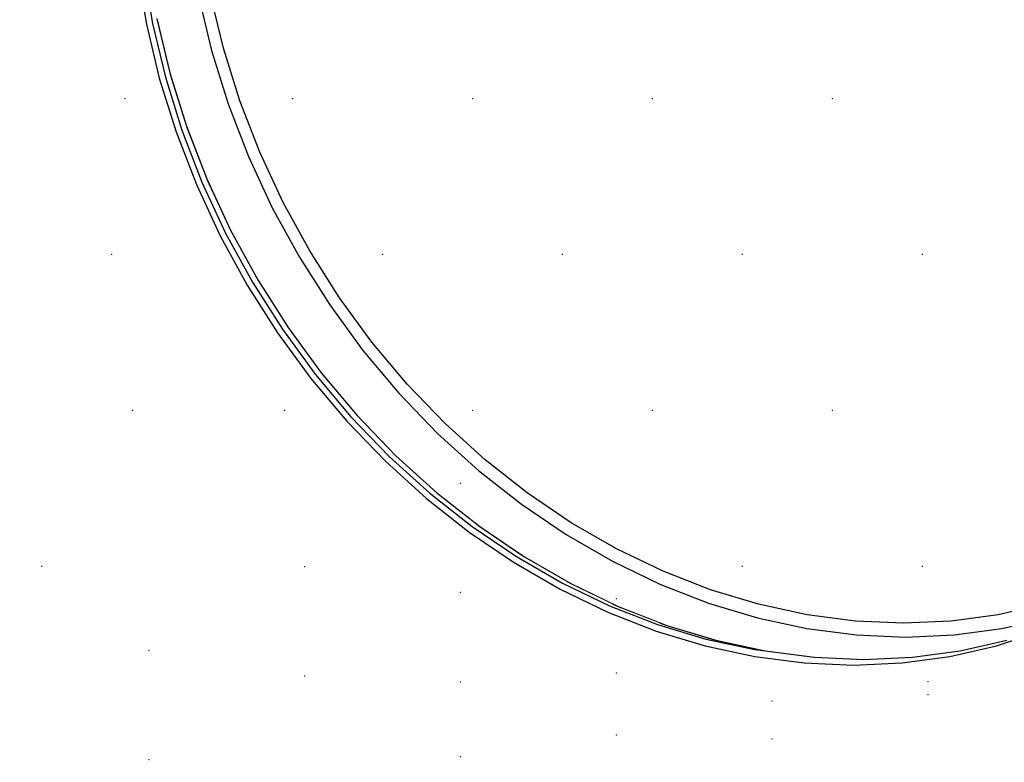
# Model space of a CAD drawing. Header units: millimetres. Extents: x 1798021 to 1815325, y -2500 to 6534.
# Tile 80 of 98: x 1809774 to 1809911, y 5147 to 5250. Entities that reach past the tile are written whole.
import ezdxf

# ---------------------------------------------------------------- set-up
doc = ezdxf.new("R2010")
doc.units = ezdxf.units.MM
doc.header["$MEASUREMENT"] = 0
doc.linetypes.add('Wipeout_Contour', pattern=[1000, 0, -1000])
for name, color, linetype in [('3 - SVĚTLA.3D', 7, 'Continuous'), ('4 - PRVKY ZÁMEČNICKÉ.3D', 7, 'Continuous'), ('4 - STŘEŠNÍ KRYTINA.3D', 7, 'Continuous'), ('Nové_4 - ZDIVO - STĚNY NENOSNÉ.3D', 7, 'Continuous'), ('Nové_Výplně - Povrchové', 7, 'Continuous'), ('Výplně - Povrchové', 7, 'Continuous')]:
    doc.layers.add(name, color=color, linetype=linetype)

# ---------------------------------------------------------------- blocks, each defined once
blk = doc.blocks.new('Řez_7', base_point=(1118812.4, 0))
at = {"color": 254, "linetype": 'Wipeout_Contour', "lineweight": 0, "ltscale": 7229953.461336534}
blk.add_wipeout([(1803497.14, 5177.86), (1803497.08, 5177.77), (1811462.68, 5874.67), (1811462.64, 5874.75)], dxfattribs=at).dxf.layer = 'Výplně - Povrchové'
blk = doc.blocks.new('Řez_20', base_point=(1118812.4, 0))
at = {"color": 254, "linetype": 'Wipeout_Contour', "lineweight": 0, "ltscale": 412533108.0059386}
blk.add_wipeout([(1800920.22, 500), (1804497.49, 500), (1804497.49, 2600), (1805397.49, 2600), (1805397.49, 500), (1806676.49, 500), (1806676.49, 502.46), (1806976.49, 502.46), (1806976.49, 500), (1809927.49, 500), (1809927.49, 2600), (1810827.49, 2600), (1810827.49, 500), (1812755.49, 500), (1812755.49, 2087.56), (1811335.88, 5601.22), (1810067.73, 5400.37), (1810067.73, 5390.19), (1810003.47, 5390.19), (1809952.96, 5382.19), (1809956.06, 5382.19), (1809956.06, 5304.84), (1809959.69, 5298.21), (1809962.99, 5291.1), (1809965.82, 5283.8), (1809968.14, 5276.36), (1809969.95, 5268.83), (1809971.23, 5261.25), (1809971.98, 5253.67), (1809972.19, 5246.14), (1809971.86, 5238.7), (1809970.99, 5231.4), (1809969.59, 5224.29), (1809967.67, 5217.4), (1809965.23, 5210.78), (1809962.3, 5204.47), (1809958.89, 5198.52), (1809955.02, 5192.95), (1809950.71, 5187.8), (1809946, 5183.11), (1809940.91, 5178.89), (1809935.48, 5175.19), (1809929.73, 5172.01), (1809923.93, 5168.9), (1809923.73, 5168.82), (1809922.48, 5168.13), (1809834.1, 5120.76), (1809834.07, 5120.75), (1809833.86, 5120.63), (1809832.89, 5120.12), (1809826.87, 5117.49), (1809820.6, 5115.43), (1809814.13, 5113.95), (1809807.49, 5113.06), (1809800.74, 5112.76), (1809793.9, 5113.06), (1809787.03, 5113.95), (1809780.16, 5115.43), (1809773.34, 5117.49), (1809766.61, 5120.12), (1809760.01, 5123.29), (1809753.58, 5127), (1809747.36, 5131.21), (1809741.39, 5135.91), (1809735.71, 5141.06), (1809730.35, 5146.63), (1809725.34, 5152.58), (1809720.72, 5158.89), (1809716.51, 5165.5), (1809712.74, 5172.39), (1809709.43, 5179.51), (1809706.61, 5186.81), (1809704.28, 5194.25), (1809702.48, 5201.78), (1809701.19, 5209.36), (1809700.45, 5216.94), (1809700.24, 5224.47), (1809700.57, 5231.91), (1809701.43, 5239.21), (1809702.83, 5246.32), (1809704.76, 5253.21), (1809707.19, 5259.83), (1809710.13, 5266.13), (1809713.54, 5272.09), (1809717.41, 5277.66), (1809721.71, 5282.81), (1809726.42, 5287.5), (1809731.51, 5291.72), (1809736.95, 5295.42), (1809742.7, 5298.6), (1809743.66, 5299.11), (1809743.7, 5299.13), (1809743.91, 5299.24), (1809774.39, 5315.58), (1809774.39, 5353.91), (1809533.29, 5315.72), (1809533.29, 5305.87), (1809535.67, 5302.83), (1809540.24, 5296.45), (1809544.51, 5289.91), (1809548.44, 5283.24), (1809552.02, 5276.49), (1809555.22, 5269.69), (1809558.03, 5262.9), (1809560.42, 5256.14), (1809562.39, 5249.47), (1809563.91, 5242.93), (1809564.99, 5236.55), (1809565.61, 5230.37), (1809565.77, 5224.44), (1809565.46, 5218.79), (1809564.7, 5213.45), (1809563.48, 5208.45), (1809561.82, 5203.84), (1809559.72, 5199.63), (1809557.19, 5195.85), (1809554.26, 5192.53), (1809550.93, 5189.68), (1809542.97, 5183.68), (1809542.04, 5183.09), (1809540.98, 5182.18), (1809419.57, 5090.68), (1809419.42, 5090.58), (1809419.24, 5090.43), (1809417.92, 5089.43), (1809414.22, 5087.08), (1809410.18, 5085.23), (1809405.82, 5083.91), (1809401.16, 5083.11), (1809396.23, 5082.84), (1809391.07, 5083.11), (1809385.71, 5083.91), (1809380.17, 5085.23), (1809374.5, 5087.08), (1809368.72, 5089.43), (1809362.88, 5092.28), (1809357, 5095.6), (1809351.14, 5099.38), (1809345.31, 5103.59), (1809339.56, 5108.2), (1809333.93, 5113.2), (1809328.44, 5118.54), (1809323.14, 5124.19), (1809318.05, 5130.12), (1809313.2, 5136.3), (1809308.63, 5142.68), (1809304.37, 5149.22), (1809300.44, 5155.89), (1809296.86, 5162.65), (1809293.65, 5169.44), (1809290.85, 5176.24), (1809288.45, 5182.99), (1809286.49, 5189.66), (1809284.96, 5196.2), (1809283.89, 5202.58), (1809283.27, 5208.76), (1809283.11, 5214.69), (1809283.42, 5220.35), (1809284.18, 5225.69), (1809285.4, 5230.68), (1809287.06, 5235.29), (1809289.16, 5239.5), (1809291.69, 5243.28), (1809294.62, 5246.6), (1809297.95, 5249.45), (1809299.27, 5250.45), (1809299.43, 5250.55), (1809299.6, 5250.7), (1809346.65, 5286.16), (1809231.35, 5267.9), (1809233.99, 5262.9), (1809237.34, 5256.14), (1809240.43, 5249.47), (1809243.26, 5242.93), (1809245.79, 5236.55), (1809248.01, 5230.37), (1809249.92, 5224.44), (1809251.5, 5218.79), (1809252.73, 5213.45), (1809253.62, 5208.45), (1809254.15, 5203.84), (1809254.32, 5199.63), (1809254.14, 5195.85), (1809253.6, 5192.53), (1809252.71, 5189.68), (1809251.46, 5187.33), (1809249.88, 5185.48), (1809247.97, 5184.16), (1809238.2, 5178.16), (1809237.63, 5177.95), (1809235.76, 5176.66), (1809086.83, 5085.16), (1809086.74, 5085.12), (1809086.43, 5084.91), (1809084.8, 5083.91), (1809082.57, 5083.11), (1809080.03, 5082.84), (1809077.2, 5083.11), (1809074.1, 5083.91), (1809070.74, 5085.23), (1809067.16, 5087.08), (1809063.36, 5089.43), (1809059.38, 5092.28), (1809055.23, 5095.6), (1809050.95, 5099.38), (1809046.56, 5103.59), (1809042.08, 5108.2), (1809037.55, 5113.2), (1809032.99, 5118.54), (1809028.43, 5124.19), (1809023.9, 5130.12), (1809019.42, 5136.3), (1809015.03, 5142.68), (1809010.75, 5149.22), (1809006.61, 5155.89), (1809002.63, 5162.65), (1808998.84, 5169.44), (1808995.26, 5176.24), (1808991.91, 5182.99), (1808988.82, 5189.66), (1808986, 5196.2), (1808983.46, 5202.58), (1808981.24, 5208.76), (1808979.33, 5214.69), (1808977.76, 5220.35), (1808976.52, 5225.69), (1808976.2, 5227.49), (1803604.58, 4376.71)], dxfattribs=at).dxf.layer = 'Nové_Výplně - Povrchové'
blk = doc.blocks.new('Řez_56', base_point=(1118812.4, 0))
at = {"color": 254, "linetype": 'Wipeout_Contour', "lineweight": 0, "ltscale": 10844884.70980289}
blk.add_wipeout([(1803582.48, 5031.92), (1803573.7, 5017.57), (1803606.61, 4952.52), (1811334.5, 5628.62), (1811372.6, 5699.87), (1811367.29, 5713)], dxfattribs=at).dxf.layer = 'Výplně - Povrchové'
at = {"color": 254, "linetype": 'Wipeout_Contour', "lineweight": 0, "ltscale": 7229912.499028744}
blk.add_wipeout([(1811334.5, 5628.62), (1803606.61, 4952.52), (1803611.38, 4943.1), (1811328.98, 5618.3)], dxfattribs=at).dxf.layer = 'Výplně - Povrchové'
blk = doc.blocks.new('Řez_62', base_point=(1118812.4, 0))
at = {"color": 254, "linetype": 'Wipeout_Contour', "lineweight": 0, "ltscale": 9048771.51923411}
blk.add_wipeout([(1809701.65, 5217.58), (1809702.4, 5210), (1809781.12, 5252.19), (1809774.39, 5252.19), (1809774.39, 5256.56)], dxfattribs=at).dxf.layer = 'Výplně - Povrchové'
at = {"color": 254, "linetype": 'Wipeout_Contour', "lineweight": 0, "ltscale": 7239219.70466245}
blk.add_wipeout([(1809793.51, 5250.57), (1809795.32, 5243.03), (1809801.12, 5246.14), (1809799.31, 5253.67)], dxfattribs=at).dxf.layer = 'Výplně - Povrchové'
at = {"color": 254, "linetype": 'Wipeout_Contour', "lineweight": 0, "ltscale": 9049001.652560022}
blk.add_wipeout([(1809791.65, 5257.37), (1809792.92, 5249.87), (1809793.6, 5250.23), (1809793.51, 5250.57), (1809792.3, 5257.72)], dxfattribs=at).dxf.layer = 'Výplně - Povrchové'
at = {"color": 254, "linetype": 'Wipeout_Contour', "lineweight": 0, "ltscale": 7239227.880938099}
blk.add_wipeout([(1809801.12, 5246.14), (1809795.32, 5243.03), (1809797.65, 5235.6), (1809803.44, 5238.7)], dxfattribs=at).dxf.layer = 'Výplně - Povrchové'
at = {"color": 254, "linetype": 'Wipeout_Contour', "lineweight": 0, "ltscale": 7239019.160043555}
blk.add_wipeout([(1809790.78, 5257.37), (1809702.4, 5210), (1809703.68, 5202.43), (1809792.07, 5249.79)], dxfattribs=at).dxf.layer = 'Výplně - Povrchové'
at = {"color": 254, "linetype": 'Wipeout_Contour', "lineweight": 0, "ltscale": 9049009.495432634}
blk.add_wipeout([(1809792.92, 5249.87), (1809794.71, 5242.41), (1809795.4, 5242.78), (1809795.32, 5243.03), (1809793.6, 5250.23)], dxfattribs=at).dxf.layer = 'Výplně - Povrchové'
at = {"color": 254, "linetype": 'Wipeout_Contour', "lineweight": 0, "ltscale": 7239238.089540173}
blk.add_wipeout([(1809803.44, 5238.7), (1809797.65, 5235.6), (1809800.47, 5228.3), (1809806.27, 5231.4)], dxfattribs=at).dxf.layer = 'Výplně - Povrchové'
at = {"color": 254, "linetype": 'Wipeout_Contour', "lineweight": 0, "ltscale": 7239025.254011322}
blk.add_wipeout([(1809792.07, 5249.79), (1809703.68, 5202.43), (1809705.49, 5194.89), (1809793.87, 5242.26)], dxfattribs=at).dxf.layer = 'Výplně - Povrchové'
at = {"color": 254, "linetype": 'Wipeout_Contour', "lineweight": 0, "ltscale": 9049019.906556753}
blk.add_wipeout([(1809794.71, 5242.41), (1809797.01, 5235.04), (1809797.71, 5235.42), (1809797.65, 5235.6), (1809795.4, 5242.78)], dxfattribs=at).dxf.layer = 'Výplně - Povrchové'
at = {"color": 254, "linetype": 'Wipeout_Contour', "lineweight": 0, "ltscale": 7239250.267521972}
blk.add_wipeout([(1809806.27, 5231.4), (1809800.47, 5228.3), (1809803.78, 5221.18), (1809809.57, 5224.29)], dxfattribs=at).dxf.layer = 'Výplně - Povrchové'
at = {"color": 254, "linetype": 'Wipeout_Contour', "lineweight": 0, "ltscale": 7239033.430715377}
blk.add_wipeout([(1809793.87, 5242.26), (1809705.49, 5194.89), (1809707.81, 5187.45), (1809796.2, 5234.82)], dxfattribs=at).dxf.layer = 'Výplně - Povrchové'
at = {"color": 254, "linetype": 'Wipeout_Contour', "lineweight": 0, "ltscale": 7239264.339794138}
blk.add_wipeout([(1809803.78, 5221.18), (1809807.55, 5214.29), (1809813.34, 5217.4), (1809809.57, 5224.29)], dxfattribs=at).dxf.layer = 'Výplně - Povrchové'
at = {"color": 254, "linetype": 'Wipeout_Contour', "lineweight": 0, "ltscale": 7239280.219585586}
blk.add_wipeout([(1809813.34, 5217.4), (1809807.55, 5214.29), (1809811.76, 5207.67), (1809817.55, 5210.78)], dxfattribs=at).dxf.layer = 'Výplně - Povrchové'
at = {"color": 254, "linetype": 'Wipeout_Contour', "lineweight": 0, "ltscale": 7239297.808980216}
blk.add_wipeout([(1809811.76, 5207.67), (1809816.38, 5201.37), (1809822.17, 5204.47), (1809817.55, 5210.78)], dxfattribs=at).dxf.layer = 'Výplně - Povrchové'
at = {"color": 254, "linetype": 'Wipeout_Contour', "lineweight": 0, "ltscale": 7239316.999520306}
blk.add_wipeout([(1809822.17, 5204.47), (1809816.38, 5201.37), (1809821.39, 5195.41), (1809827.18, 5198.52)], dxfattribs=at).dxf.layer = 'Výplně - Povrchové'
at = {"color": 254, "linetype": 'Wipeout_Contour', "lineweight": 0, "ltscale": 7239337.672875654}
blk.add_wipeout([(1809821.39, 5195.41), (1809826.75, 5189.84), (1809832.54, 5192.95), (1809827.18, 5198.52)], dxfattribs=at).dxf.layer = 'Výplně - Povrchové'
at = {"color": 254, "linetype": 'Wipeout_Contour', "lineweight": 0, "ltscale": 7239359.701573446}
blk.add_wipeout([(1809832.54, 5192.95), (1809826.75, 5189.84), (1809832.43, 5184.69), (1809838.23, 5187.8)], dxfattribs=at).dxf.layer = 'Výplně - Povrchové'
at = {"color": 254, "linetype": 'Wipeout_Contour', "lineweight": 0, "ltscale": 7239382.949796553}
blk.add_wipeout([(1809832.43, 5184.69), (1809838.4, 5180), (1809844.2, 5183.11), (1809838.23, 5187.8)], dxfattribs=at).dxf.layer = 'Výplně - Povrchové'
at = {"color": 254, "linetype": 'Wipeout_Contour', "lineweight": 0, "ltscale": 7239407.274156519}
blk.add_wipeout([(1809838.4, 5180), (1809844.62, 5175.79), (1809850.41, 5178.89), (1809844.2, 5183.11)], dxfattribs=at).dxf.layer = 'Výplně - Povrchové'
at = {"color": 254, "linetype": 'Wipeout_Contour', "lineweight": 0, "ltscale": 7239432.524721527}
blk.add_wipeout([(1809850.41, 5178.89), (1809844.62, 5175.79), (1809851.05, 5172.08), (1809856.84, 5175.19)], dxfattribs=at).dxf.layer = 'Výplně - Povrchové'
at = {"color": 254, "linetype": 'Wipeout_Contour', "lineweight": 0, "ltscale": 7239458.545773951}
blk.add_wipeout([(1809851.05, 5172.08), (1809857.65, 5168.9), (1809863.44, 5172.01), (1809856.84, 5175.19)], dxfattribs=at).dxf.layer = 'Výplně - Povrchové'
at = {"color": 254, "linetype": 'Wipeout_Contour', "lineweight": 0, "ltscale": 7239485.176877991}
blk.add_wipeout([(1809857.65, 5168.9), (1809864.38, 5166.28), (1809870.18, 5169.39), (1809863.44, 5172.01)], dxfattribs=at).dxf.layer = 'Výplně - Povrchové'
at = {"color": 254, "linetype": 'Wipeout_Contour', "lineweight": 0, "ltscale": 7239512.253833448}
blk.add_wipeout([(1809870.18, 5169.39), (1809864.38, 5166.28), (1809871.2, 5164.22), (1809877, 5167.33)], dxfattribs=at).dxf.layer = 'Výplně - Povrchové'
at = {"color": 254, "linetype": 'Wipeout_Contour', "lineweight": 0, "ltscale": 7239539.609693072}
blk.add_wipeout([(1809871.2, 5164.22), (1809878.07, 5162.74), (1809883.86, 5165.85), (1809877, 5167.33)], dxfattribs=at).dxf.layer = 'Výplně - Povrchové'
at = {"color": 254, "linetype": 'Wipeout_Contour', "lineweight": 0, "ltscale": 7239567.075792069}
blk.add_wipeout([(1809883.86, 5165.85), (1809878.07, 5162.74), (1809884.94, 5161.85), (1809890.74, 5164.96)], dxfattribs=at).dxf.layer = 'Výplně - Povrchové'
at = {"color": 254, "linetype": 'Wipeout_Contour', "lineweight": 0, "ltscale": 7239594.482788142}
blk.add_wipeout([(1809884.94, 5161.85), (1809891.78, 5161.55), (1809897.57, 5164.66), (1809890.74, 5164.96)], dxfattribs=at).dxf.layer = 'Výplně - Povrchové'
at = {"color": 254, "linetype": 'Wipeout_Contour', "lineweight": 0, "ltscale": 7239621.661705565}
blk.add_wipeout([(1809891.78, 5161.55), (1809898.53, 5161.85), (1809904.33, 5164.96), (1809897.57, 5164.66)], dxfattribs=at).dxf.layer = 'Výplně - Povrchové'
at = {"color": 254, "linetype": 'Wipeout_Contour', "lineweight": 0, "ltscale": 7239648.444977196}
blk.add_wipeout([(1809904.33, 5164.96), (1809898.53, 5161.85), (1809905.16, 5162.74), (1809910.96, 5165.85)], dxfattribs=at).dxf.layer = 'Výplně - Povrchové'
at = {"color": 254, "linetype": 'Wipeout_Contour', "lineweight": 0, "ltscale": 7239674.667477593}
blk.add_wipeout([(1809910.96, 5165.85), (1809905.16, 5162.74), (1809911.63, 5164.22), (1809917.43, 5167.33)], dxfattribs=at).dxf.layer = 'Výplně - Povrchové'
at = {"color": 254, "linetype": 'Wipeout_Contour', "lineweight": 0, "ltscale": 144791266.1751913}
blk.add_wipeout([(1809798.82, 5276.06), (1809799.03, 5268.68), (1809799.76, 5261.25), (1809801.02, 5253.82), (1809802.79, 5246.44), (1809805.07, 5239.15), (1809807.83, 5232), (1809811.07, 5225.03), (1809814.77, 5218.28), (1809818.89, 5211.79), (1809823.42, 5205.61), (1809828.33, 5199.77), (1809833.59, 5194.32), (1809839.15, 5189.27), (1809845, 5184.67), (1809851.1, 5180.54), (1809857.4, 5176.91), (1809863.87, 5173.8), (1809870.47, 5171.22), (1809877.15, 5169.21), (1809883.88, 5167.75), (1809890.61, 5166.88), (1809897.31, 5166.59), (1809903.93, 5166.88), (1809910.43, 5167.75), (1809916.77, 5169.21), (1809922.92, 5171.22), (1809928.42, 5173.62), (1809931.56, 5175.35), (1809936.89, 5178.99), (1809941.88, 5183.12), (1809946.49, 5187.72), (1809950.71, 5192.76), (1809954.5, 5198.22), (1809957.85, 5204.06), (1809960.72, 5210.24), (1809963.11, 5216.72), (1809965, 5223.47), (1809966.37, 5230.45), (1809967.22, 5237.6), (1809967.54, 5244.89), (1809967.34, 5252.27), (1809966.6, 5259.7), (1809965.35, 5267.12), (1809963.57, 5274.51), (1809961.3, 5281.8), (1809958.53, 5288.95), (1809955.29, 5295.92), (1809951.59, 5302.67), (1809947.47, 5309.16), (1809942.94, 5315.34), (1809938.03, 5321.17), (1809932.78, 5326.63), (1809927.21, 5331.68), (1809921.36, 5336.28), (1809915.26, 5340.41), (1809908.96, 5344.04), (1809902.49, 5347.15), (1809895.9, 5349.73), (1809889.21, 5351.74), (1809882.48, 5353.19), (1809875.75, 5354.07), (1809869.05, 5354.36), (1809862.43, 5354.07), (1809855.93, 5353.19), (1809849.59, 5351.74), (1809843.44, 5349.73), (1809837.94, 5347.33), (1809834.8, 5345.59), (1809829.47, 5341.96), (1809824.48, 5337.83), (1809819.87, 5333.23), (1809815.65, 5328.19), (1809811.86, 5322.73), (1809808.51, 5316.89), (1809805.64, 5310.71), (1809803.25, 5304.23), (1809801.37, 5297.48), (1809799.99, 5290.5), (1809799.14, 5283.35)], dxfattribs=at).dxf.layer = 'Výplně - Povrchové'
at = {"color": 254, "linetype": 'Wipeout_Contour', "lineweight": 0, "ltscale": 9049032.821750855}
blk.add_wipeout([(1809797.01, 5235.04), (1809799.8, 5227.82), (1809800.51, 5228.2), (1809800.47, 5228.3), (1809797.71, 5235.42)], dxfattribs=at).dxf.layer = 'Výplně - Povrchové'
at = {"color": 254, "linetype": 'Wipeout_Contour', "lineweight": 0, "ltscale": 7239043.639739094}
blk.add_wipeout([(1809707.81, 5187.45), (1809710.64, 5180.16), (1809799.02, 5227.52), (1809796.2, 5234.82)], dxfattribs=at).dxf.layer = 'Výplně - Povrchové'
at = {"color": 254, "linetype": 'Wipeout_Contour', "lineweight": 0, "ltscale": 9049048.161463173}
blk.add_wipeout([(1809799.8, 5227.82), (1809803.08, 5220.77), (1809803.79, 5221.15), (1809803.78, 5221.18), (1809800.51, 5228.2)], dxfattribs=at).dxf.layer = 'Výplně - Povrchové'
at = {"color": 254, "linetype": 'Wipeout_Contour', "lineweight": 0, "ltscale": 7239055.81813375}
blk.add_wipeout([(1809799.02, 5227.52), (1809710.64, 5180.16), (1809713.95, 5173.04), (1809802.33, 5220.4)], dxfattribs=at).dxf.layer = 'Výplně - Povrchové'
at = {"color": 254, "linetype": 'Wipeout_Contour', "lineweight": 0, "ltscale": 7239251.284304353}
blk.add_wipeout([(1809803.08, 5220.77), (1809806.81, 5213.95), (1809807.52, 5214.34), (1809803.79, 5221.15)], dxfattribs=at).dxf.layer = 'Výplně - Povrchové'
at = {"color": 254, "linetype": 'Wipeout_Contour', "lineweight": 0, "ltscale": 7239069.890806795}
blk.add_wipeout([(1809802.33, 5220.4), (1809713.95, 5173.04), (1809717.71, 5166.15), (1809806.1, 5213.52)], dxfattribs=at).dxf.layer = 'Výplně - Povrchové'
at = {"color": 254, "linetype": 'Wipeout_Contour', "lineweight": 0, "ltscale": 9049082.40992061}
blk.add_wipeout([(1809806.81, 5213.95), (1809810.98, 5207.4), (1809811.69, 5207.78), (1809807.55, 5214.29), (1809807.52, 5214.34)], dxfattribs=at).dxf.layer = 'Výplně - Povrchové'
at = {"color": 254, "linetype": 'Wipeout_Contour', "lineweight": 0, "ltscale": 9049104.005760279}
blk.add_wipeout([(1809810.98, 5207.4), (1809815.55, 5201.16), (1809816.26, 5201.54), (1809811.76, 5207.67), (1809811.69, 5207.78)], dxfattribs=at).dxf.layer = 'Výplně - Povrchové'
at = {"color": 254, "linetype": 'Wipeout_Contour', "lineweight": 0, "ltscale": 7239085.770985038}
blk.add_wipeout([(1809806.1, 5213.52), (1809717.71, 5166.15), (1809721.92, 5159.53), (1809810.31, 5206.9)], dxfattribs=at).dxf.layer = 'Výplně - Povrchové'
at = {"color": 254, "linetype": 'Wipeout_Contour', "lineweight": 0, "ltscale": 9049127.589650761}
blk.add_wipeout([(1809815.55, 5201.16), (1809820.51, 5195.26), (1809821.2, 5195.63), (1809816.38, 5201.37), (1809816.26, 5201.54)], dxfattribs=at).dxf.layer = 'Výplně - Povrchové'
at = {"color": 254, "linetype": 'Wipeout_Contour', "lineweight": 0, "ltscale": 7239103.360749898}
blk.add_wipeout([(1809721.92, 5159.53), (1809726.55, 5153.23), (1809814.93, 5200.59), (1809810.31, 5206.9)], dxfattribs=at).dxf.layer = 'Výplně - Povrchové'
at = {"color": 254, "linetype": 'Wipeout_Contour', "lineweight": 0, "ltscale": 9049153.015739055}
blk.add_wipeout([(1809820.51, 5195.26), (1809825.82, 5189.75), (1809826.49, 5190.11), (1809821.39, 5195.41), (1809821.2, 5195.63)], dxfattribs=at).dxf.layer = 'Výplně - Povrchové'
at = {"color": 254, "linetype": 'Wipeout_Contour', "lineweight": 0, "ltscale": 7239122.551641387}
blk.add_wipeout([(1809814.93, 5200.59), (1809726.55, 5153.23), (1809731.55, 5147.27), (1809819.94, 5194.64)], dxfattribs=at).dxf.layer = 'Výplně - Povrchové'
at = {"color": 254, "linetype": 'Wipeout_Contour', "lineweight": 0, "ltscale": 9049180.126236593}
blk.add_wipeout([(1809825.82, 5189.75), (1809831.45, 5184.65), (1809832.09, 5185), (1809826.75, 5189.84), (1809826.49, 5190.11)], dxfattribs=at).dxf.layer = 'Výplně - Povrchové'
at = {"color": 254, "linetype": 'Wipeout_Contour', "lineweight": 0, "ltscale": 7239143.225327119}
blk.add_wipeout([(1809731.55, 5147.27), (1809736.92, 5141.7), (1809825.3, 5189.07), (1809819.94, 5194.64)], dxfattribs=at).dxf.layer = 'Výplně - Povrchové'
at = {"color": 254, "linetype": 'Wipeout_Contour', "lineweight": 0, "ltscale": 9049208.752331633}
blk.add_wipeout([(1809831.45, 5184.65), (1809837.36, 5180), (1809837.97, 5180.34), (1809832.43, 5184.69), (1809832.09, 5185)], dxfattribs=at).dxf.layer = 'Výplně - Povrchové'
at = {"color": 254, "linetype": 'Wipeout_Contour', "lineweight": 0, "ltscale": 7239165.254332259}
blk.add_wipeout([(1809825.3, 5189.07), (1809736.92, 5141.7), (1809742.6, 5136.55), (1809830.98, 5183.92)], dxfattribs=at).dxf.layer = 'Výplně - Povrchové'
at = {"color": 254, "linetype": 'Wipeout_Contour', "lineweight": 0, "ltscale": 9049238.715098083}
blk.add_wipeout([(1809837.36, 5180), (1809843.51, 5175.83), (1809844.09, 5176.14), (1809838.4, 5180), (1809837.97, 5180.34)], dxfattribs=at).dxf.layer = 'Výplně - Povrchové'
at = {"color": 254, "linetype": 'Wipeout_Contour', "lineweight": 0, "ltscale": 7239188.502825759}
blk.add_wipeout([(1809742.6, 5136.55), (1809748.57, 5131.86), (1809836.95, 5179.22), (1809830.98, 5183.92)], dxfattribs=at).dxf.layer = 'Výplně - Povrchové'
at = {"color": 254, "linetype": 'Wipeout_Contour', "lineweight": 0, "ltscale": 9049269.826397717}
blk.add_wipeout([(1809844.09, 5176.14), (1809843.51, 5175.83), (1809849.88, 5172.16), (1809850.41, 5172.45), (1809844.62, 5175.79)], dxfattribs=at).dxf.layer = 'Výplně - Povrchové'
at = {"color": 254, "linetype": 'Wipeout_Contour', "lineweight": 0, "ltscale": 7239212.827458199}
blk.add_wipeout([(1809836.95, 5179.22), (1809748.57, 5131.86), (1809754.79, 5127.65), (1809843.17, 5175.01)], dxfattribs=at).dxf.layer = 'Výplně - Povrchové'
at = {"color": 254, "linetype": 'Wipeout_Contour', "lineweight": 0, "ltscale": 10859163.49910394}
blk.add_wipeout([(1809850.41, 5172.45), (1809849.88, 5172.16), (1809856.41, 5169.02), (1809856.88, 5169.27), (1809854.36, 5170.48), (1809851.05, 5172.08)], dxfattribs=at).dxf.layer = 'Výplně - Povrchové'
at = {"color": 254, "linetype": 'Wipeout_Contour', "lineweight": 0, "ltscale": 7239238.078227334}
blk.add_wipeout([(1809843.17, 5175.01), (1809754.79, 5127.65), (1809761.22, 5123.94), (1809849.6, 5171.3)], dxfattribs=at).dxf.layer = 'Výplně - Povrchové'
at = {"color": 254, "linetype": 'Wipeout_Contour', "lineweight": 0, "ltscale": 9049334.700296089}
blk.add_wipeout([(1809856.88, 5169.27), (1809856.41, 5169.02), (1809863.08, 5166.42), (1809863.47, 5166.63), (1809857.65, 5168.9)], dxfattribs=at).dxf.layer = 'Výplně - Povrchové'
at = {"color": 254, "linetype": 'Wipeout_Contour', "lineweight": 0, "ltscale": 7239264.099493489}
blk.add_wipeout([(1809849.6, 5171.3), (1809761.22, 5123.94), (1809767.82, 5120.76), (1809856.2, 5168.13)], dxfattribs=at).dxf.layer = 'Výplně - Povrchové'
at = {"color": 254, "linetype": 'Wipeout_Contour', "lineweight": 0, "ltscale": 9049368.046468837}
blk.add_wipeout([(1809863.08, 5166.42), (1809869.83, 5164.38), (1809870.13, 5164.54), (1809864.38, 5166.28), (1809863.47, 5166.63)], dxfattribs=at).dxf.layer = 'Výplně - Povrchové'
at = {"color": 254, "linetype": 'Wipeout_Contour', "lineweight": 0, "ltscale": 7239290.730767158}
blk.add_wipeout([(1809767.82, 5120.76), (1809774.55, 5118.14), (1809862.93, 5165.5), (1809856.2, 5168.13)], dxfattribs=at).dxf.layer = 'Výplně - Povrchové'
at = {"color": 254, "linetype": 'Wipeout_Contour', "lineweight": 0, "ltscale": 9049401.708070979}
blk.add_wipeout([(1809870.13, 5164.54), (1809869.83, 5164.38), (1809876.63, 5162.92), (1809876.8, 5163.01), (1809871.2, 5164.22)], dxfattribs=at).dxf.layer = 'Výplně - Povrchové'
at = {"color": 254, "linetype": 'Wipeout_Contour', "lineweight": 0, "ltscale": 7239317.807857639}
blk.add_wipeout([(1809774.55, 5118.14), (1809781.37, 5116.08), (1809869.75, 5163.44), (1809862.93, 5165.5)], dxfattribs=at).dxf.layer = 'Výplně - Povrchové'
at = {"color": 254, "linetype": 'Wipeout_Contour', "lineweight": 0, "ltscale": 9049435.455040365}
blk.add_wipeout([(1809876.63, 5162.92), (1809883.43, 5162.04), (1809883.44, 5162.04), (1809878.07, 5162.74), (1809876.8, 5163.01)], dxfattribs=at).dxf.layer = 'Výplně - Povrchové'
at = {"color": 254, "linetype": 'Wipeout_Contour', "lineweight": 0, "ltscale": 7239345.163819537}
blk.add_wipeout([(1809869.75, 5163.44), (1809781.37, 5116.08), (1809788.24, 5114.6), (1809876.62, 5161.96)], dxfattribs=at).dxf.layer = 'Výplně - Povrchové'
at = {"color": 254, "linetype": 'Wipeout_Contour', "lineweight": 0, "ltscale": 5429672.869760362}
blk.add_wipeout([(1809883.44, 5162.04), (1809883.43, 5162.04), (1809883.54, 5162.03)], dxfattribs=at).dxf.layer = 'Výplně - Povrchové'
at = {"color": 254, "linetype": 'Wipeout_Contour', "lineweight": 0, "ltscale": 7239372.629987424}
blk.add_wipeout([(1809876.62, 5161.96), (1809788.24, 5114.6), (1809795.11, 5113.71), (1809883.49, 5161.07)], dxfattribs=at).dxf.layer = 'Výplně - Povrchové'
at = {"color": 254, "linetype": 'Wipeout_Contour', "lineweight": 0, "ltscale": 7239400.037018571}
blk.add_wipeout([(1809795.11, 5113.71), (1809801.94, 5113.41), (1809890.33, 5160.78), (1809883.49, 5161.07)], dxfattribs=at).dxf.layer = 'Výplně - Povrchové'
at = {"color": 254, "linetype": 'Wipeout_Contour', "lineweight": 0, "ltscale": 7239427.215937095}
blk.add_wipeout([(1809801.94, 5113.41), (1809808.7, 5113.71), (1809897.08, 5161.07), (1809890.33, 5160.78)], dxfattribs=at).dxf.layer = 'Výplně - Povrchové'
at = {"color": 254, "linetype": 'Wipeout_Contour', "lineweight": 0, "ltscale": 7239453.999175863}
blk.add_wipeout([(1809897.08, 5161.07), (1809808.7, 5113.71), (1809815.33, 5114.6), (1809903.71, 5161.96)], dxfattribs=at).dxf.layer = 'Výplně - Povrchové'
at = {"color": 254, "linetype": 'Wipeout_Contour', "lineweight": 0, "ltscale": 7239480.221609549}
blk.add_wipeout([(1809903.71, 5161.96), (1809815.33, 5114.6), (1809821.8, 5116.08), (1809910.19, 5163.44)], dxfattribs=at).dxf.layer = 'Výplně - Povrchové'
at = {"color": 254, "linetype": 'Wipeout_Contour', "lineweight": 0, "ltscale": 7239505.721575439}
blk.add_wipeout([(1809821.8, 5116.08), (1809828.07, 5118.14), (1809916.45, 5165.5), (1809910.19, 5163.44)], dxfattribs=at).dxf.layer = 'Výplně - Povrchové'
at = {"color": 254, "linetype": 'Wipeout_Contour', "lineweight": 0, "ltscale": 7239530.341856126}
blk.add_wipeout([(1809916.45, 5165.5), (1809828.07, 5118.14), (1809834.1, 5120.76), (1809922.48, 5168.13)], dxfattribs=at).dxf.layer = 'Výplně - Povrchové'
at = {"layer": '3 - SVĚTLA.3D', "color": 7, "linetype": 'Continuous', "lineweight": 0}
for p in [(1809835.72, 5158.41), (1809857.37, 5159.65), (1809900.67, 5158.46), (1809879.02, 5155.78), (1809900.67, 5156.67), (1809857.37, 5151.04), (1809879.02, 5150.52), (1809835.72, 5148.05)]:
    blk.add_point(p, dxfattribs=at)
at = {"color": 254, "linetype": 'Wipeout_Contour', "lineweight": 0, "ltscale": 155646196.5374849}
blk.add_wipeout([(1809789.82, 5272.48), (1809790.03, 5264.95), (1809790.78, 5257.37), (1809792.07, 5249.79), (1809793.87, 5242.26), (1809796.2, 5234.82), (1809799.02, 5227.52), (1809802.33, 5220.4), (1809806.1, 5213.52), (1809810.31, 5206.9), (1809814.93, 5200.59), (1809819.94, 5194.64), (1809825.3, 5189.07), (1809830.98, 5183.92), (1809836.95, 5179.22), (1809843.17, 5175.01), (1809849.6, 5171.3), (1809856.2, 5168.13), (1809862.93, 5165.5), (1809869.75, 5163.44), (1809876.62, 5161.96), (1809883.49, 5161.07), (1809890.33, 5160.78), (1809897.08, 5161.07), (1809903.71, 5161.96), (1809910.19, 5163.44), (1809916.45, 5165.5), (1809922.48, 5168.13), (1809923.73, 5168.82), (1809917.9, 5166.28), (1809911.63, 5164.22), (1809905.16, 5162.74), (1809898.53, 5161.85), (1809891.78, 5161.55), (1809884.94, 5161.85), (1809883.54, 5162.03), (1809883.43, 5162.04), (1809876.63, 5162.92), (1809869.83, 5164.38), (1809863.08, 5166.42), (1809856.41, 5169.02), (1809849.88, 5172.16), (1809843.51, 5175.83), (1809837.36, 5180), (1809831.45, 5184.65), (1809825.82, 5189.75), (1809820.51, 5195.26), (1809815.55, 5201.16), (1809810.98, 5207.4), (1809806.81, 5213.95), (1809803.08, 5220.77), (1809799.8, 5227.82), (1809797.01, 5235.04), (1809794.71, 5242.41), (1809792.92, 5249.87), (1809791.65, 5257.37), (1809790.91, 5264.87), (1809790.7, 5272.33), (1809791.03, 5279.69), (1809791.89, 5286.92), (1809793.27, 5293.96), (1809795.18, 5300.78), (1809797.59, 5307.33), (1809800.49, 5313.58), (1809800.74, 5314.01), (1809801.17, 5314.92), (1809804.58, 5320.88), (1809808.45, 5326.45), (1809812.75, 5331.59), (1809817.46, 5336.29), (1809822.55, 5340.5), (1809827.99, 5344.21), (1809832.49, 5346.7), (1809832.29, 5346.61), (1809826.54, 5343.43), (1809821.1, 5339.73), (1809816.01, 5335.51), (1809811.3, 5330.82), (1809807, 5325.67), (1809803.13, 5320.1), (1809799.72, 5314.14), (1809796.78, 5307.84), (1809794.35, 5301.22), (1809792.42, 5294.33), (1809791.02, 5287.22), (1809790.15, 5279.92)], dxfattribs=at).dxf.layer = 'Výplně - Povrchové'
at = {"layer": '3 - SVĚTLA.3D', "color": 181, "linetype": 'Continuous', "lineweight": 30, "true_color": 0x9e3eff}
for p, q in [((1809845, 5184.67), (1809839.15, 5189.27)), ((1809838.23, 5187.8), (1809844.2, 5183.11)), ((1809851.1, 5180.54), (1809845, 5184.67)), ((1809844.2, 5183.11), (1809850.41, 5178.89)), ((1809857.4, 5176.91), (1809851.1, 5180.54)), ((1809836.95, 5179.22), (1809843.17, 5175.01)), ((1809837.36, 5180), (1809843.51, 5175.83)), ((1809838.4, 5180), (1809844.62, 5175.79)), ((1809850.41, 5178.89), (1809856.84, 5175.19)), ((1809863.87, 5173.8), (1809857.4, 5176.91)), ((1809843.17, 5175.01), (1809849.6, 5171.3)), ((1809843.51, 5175.83), (1809849.88, 5172.16)), ((1809844.62, 5175.79), (1809851.05, 5172.08)), ((1809856.84, 5175.19), (1809863.44, 5172.01)), ((1809870.47, 5171.22), (1809863.87, 5173.8)), ((1809849.88, 5172.16), (1809856.41, 5169.02)), ((1809851.05, 5172.08), (1809857.65, 5168.9)), ((1809849.6, 5171.3), (1809856.2, 5168.13)), ((1809863.44, 5172.01), (1809870.18, 5169.39)), ((1809877.15, 5169.21), (1809870.47, 5171.22)), ((1809870.18, 5169.39), (1809877, 5167.33)), ((1809856.2, 5168.13), (1809862.93, 5165.5)), ((1809856.41, 5169.02), (1809863.08, 5166.42)), ((1809857.65, 5168.9), (1809864.38, 5166.28)), ((1809883.88, 5167.75), (1809877.15, 5169.21)), ((1809916.77, 5169.21), (1809910.43, 5167.75)), ((1809877, 5167.33), (1809883.86, 5165.85)), ((1809890.61, 5166.88), (1809883.88, 5167.75)), ((1809897.31, 5166.59), (1809890.61, 5166.88)), ((1809903.93, 5166.88), (1809897.31, 5166.59)), ((1809910.43, 5167.75), (1809903.93, 5166.88)), ((1809910.96, 5165.85), (1809917.43, 5167.33)), ((1809862.93, 5165.5), (1809869.75, 5163.44)), ((1809863.08, 5166.42), (1809869.83, 5164.38)), ((1809864.38, 5166.28), (1809871.2, 5164.22)), ((1809883.86, 5165.85), (1809890.74, 5164.96)), ((1809904.33, 5164.96), (1809910.96, 5165.85)), ((1809910.19, 5163.44), (1809916.45, 5165.5)), ((1809869.83, 5164.38), (1809876.63, 5162.92)), ((1809871.2, 5164.22), (1809878.07, 5162.74)), ((1809890.74, 5164.96), (1809897.57, 5164.66)), ((1809897.57, 5164.66), (1809904.33, 5164.96)), ((1809905.16, 5162.74), (1809911.63, 5164.22)), ((1809869.75, 5163.44), (1809876.62, 5161.96)), ((1809876.63, 5162.92), (1809878.07, 5162.73)), ((1809878.07, 5162.74), (1809884.94, 5161.85)), ((1809898.53, 5161.85), (1809905.16, 5162.74)), ((1809903.71, 5161.96), (1809910.19, 5163.44)), ((1809876.62, 5161.96), (1809883.49, 5161.07)), ((1809883.43, 5162.04), (1809883.54, 5162.03)), ((1809884.94, 5161.85), (1809891.78, 5161.55)), ((1809891.78, 5161.55), (1809898.53, 5161.85)), ((1809897.08, 5161.07), (1809903.71, 5161.96)), ((1809883.49, 5161.07), (1809890.33, 5160.78)), ((1809890.33, 5160.78), (1809897.08, 5161.07))]:
    blk.add_line(p, q, dxfattribs=at)
at = {"layer": '3 - SVĚTLA.3D', "color": 7, "linetype": 'Continuous', "lineweight": 0}
for p in [(1809837.4, 5239.45), (1809862.4, 5239.45), (1809887.4, 5239.45), (1809849.9, 5217.8), (1809874.9, 5217.8), (1809899.9, 5217.8), (1809837.4, 5196.15), (1809862.4, 5196.15), (1809887.4, 5196.15), (1809835.72, 5186.02), (1809874.9, 5174.5), (1809899.9, 5174.5), (1809835.72, 5170.86), (1809857.37, 5170.01), (1809879.02, 5162.64)]:
    blk.add_point(p, dxfattribs=at)
at = {"color": 254, "linetype": 'Wipeout_Contour', "lineweight": 0, "ltscale": 148399492.6730801}
blk.add_wipeout([(1809701.2, 5224.99), (1809701.41, 5217.45), (1809702.16, 5209.87), (1809703.44, 5202.3), (1809705.25, 5194.76), (1809707.57, 5187.33), (1809710.4, 5180.03), (1809713.7, 5172.91), (1809717.47, 5166.02), (1809721.68, 5159.41), (1809726.31, 5153.1), (1809731.31, 5147.14), (1809736.68, 5141.57), (1809742.36, 5136.43), (1809748.33, 5131.73), (1809754.55, 5127.52), (1809760.98, 5123.81), (1809767.58, 5120.63), (1809774.31, 5118.01), (1809781.13, 5115.95), (1809788, 5114.47), (1809794.87, 5113.58), (1809801.7, 5113.28), (1809808.46, 5113.58), (1809815.09, 5114.47), (1809821.56, 5115.95), (1809827.83, 5118.01), (1809833.86, 5120.63), (1809834.07, 5120.75), (1809828.07, 5118.14), (1809821.8, 5116.08), (1809815.33, 5114.6), (1809808.7, 5113.71), (1809801.94, 5113.41), (1809795.11, 5113.71), (1809788.24, 5114.6), (1809781.37, 5116.08), (1809774.55, 5118.14), (1809767.82, 5120.76), (1809761.22, 5123.94), (1809754.79, 5127.65), (1809748.57, 5131.86), (1809742.6, 5136.55), (1809736.92, 5141.7), (1809731.55, 5147.27), (1809726.55, 5153.23), (1809721.92, 5159.53), (1809717.71, 5166.15), (1809713.95, 5173.04), (1809710.64, 5180.16), (1809707.81, 5187.45), (1809705.49, 5194.89), (1809703.68, 5202.43), (1809702.4, 5210), (1809701.65, 5217.58), (1809701.44, 5225.11), (1809701.77, 5232.55), (1809702.64, 5239.85), (1809704.04, 5246.97), (1809705.96, 5253.86), (1809708.4, 5260.47), (1809711.33, 5266.78), (1809714.75, 5272.74), (1809718.62, 5278.31), (1809722.92, 5283.45), (1809727.63, 5288.15), (1809732.72, 5292.36), (1809738.16, 5296.07), (1809743.7, 5299.13), (1809743.66, 5299.11), (1809737.91, 5295.94), (1809732.48, 5292.23), (1809727.39, 5288.02), (1809722.68, 5283.32), (1809718.37, 5278.18), (1809714.5, 5272.61), (1809711.09, 5266.65), (1809708.16, 5260.34), (1809705.72, 5253.73), (1809703.8, 5246.84), (1809702.4, 5239.72), (1809701.53, 5232.42)], dxfattribs=at).dxf.layer = 'Výplně - Povrchové'
at = {"layer": '3 - SVĚTLA.3D', "color": 181, "linetype": 'Continuous', "lineweight": 30, "true_color": 0x9e3eff}
for p, q in [((1809790.78, 5257.37), (1809792.07, 5249.79)), ((1809791.65, 5257.37), (1809792.92, 5249.87)), ((1809799.31, 5253.67), (1809801.12, 5246.14)), ((1809802.79, 5246.44), (1809801.02, 5253.82)), ((1809793.51, 5250.57), (1809795.32, 5243.03)), ((1809792.07, 5249.79), (1809793.87, 5242.26)), ((1809792.92, 5249.87), (1809794.71, 5242.41)), ((1809801.12, 5246.14), (1809803.44, 5238.7)), ((1809805.07, 5239.15), (1809802.79, 5246.44)), ((1809793.87, 5242.26), (1809796.2, 5234.82)), ((1809794.71, 5242.41), (1809797.01, 5235.04)), ((1809795.32, 5243.03), (1809797.65, 5235.6)), ((1809807.83, 5232), (1809805.07, 5239.15)), ((1809803.44, 5238.7), (1809806.27, 5231.4)), ((1809797.01, 5235.04), (1809799.8, 5227.82)), ((1809797.65, 5235.6), (1809800.47, 5228.3)), ((1809796.2, 5234.82), (1809799.02, 5227.52)), ((1809806.27, 5231.4), (1809809.57, 5224.29)), ((1809811.07, 5225.03), (1809807.83, 5232)), ((1809800.47, 5228.3), (1809803.78, 5221.18)), ((1809799.02, 5227.52), (1809802.33, 5220.4)), ((1809799.8, 5227.82), (1809803.08, 5220.77)), ((1809809.57, 5224.29), (1809813.34, 5217.4)), ((1809814.77, 5218.28), (1809811.07, 5225.03)), ((1809802.33, 5220.4), (1809806.1, 5213.52)), ((1809803.08, 5220.77), (1809806.81, 5213.95)), ((1809803.78, 5221.18), (1809807.55, 5214.29)), ((1809813.34, 5217.4), (1809817.55, 5210.78)), ((1809818.89, 5211.79), (1809814.77, 5218.28)), ((1809806.1, 5213.52), (1809810.31, 5206.9)), ((1809806.81, 5213.95), (1809810.98, 5207.4)), ((1809807.55, 5214.29), (1809811.76, 5207.67)), ((1809823.42, 5205.61), (1809818.89, 5211.79)), ((1809817.55, 5210.78), (1809822.17, 5204.47)), ((1809811.76, 5207.67), (1809816.38, 5201.37)), ((1809810.31, 5206.9), (1809814.93, 5200.59)), ((1809810.98, 5207.4), (1809815.55, 5201.16)), ((1809828.33, 5199.77), (1809823.42, 5205.61)), ((1809822.17, 5204.47), (1809827.18, 5198.52)), ((1809815.55, 5201.16), (1809820.51, 5195.26)), ((1809816.38, 5201.37), (1809821.39, 5195.41)), ((1809814.93, 5200.59), (1809819.94, 5194.64)), ((1809833.59, 5194.32), (1809828.33, 5199.77)), ((1809827.18, 5198.52), (1809832.54, 5192.95)), ((1809821.39, 5195.41), (1809826.75, 5189.84)), ((1809819.94, 5194.64), (1809825.3, 5189.07)), ((1809820.51, 5195.26), (1809825.82, 5189.75)), ((1809839.15, 5189.27), (1809833.59, 5194.32)), ((1809832.54, 5192.95), (1809838.23, 5187.8)), ((1809826.75, 5189.84), (1809832.43, 5184.69)), ((1809825.3, 5189.07), (1809830.98, 5183.92)), ((1809825.82, 5189.75), (1809831.45, 5184.65)), ((1809831.45, 5184.65), (1809837.36, 5180)), ((1809832.43, 5184.69), (1809838.4, 5180)), ((1809830.98, 5183.92), (1809836.95, 5179.22))]:
    blk.add_line(p, q, dxfattribs=at)
at = {"layer": '3 - SVĚTLA.3D', "color": 7, "linetype": 'Continuous', "lineweight": 0}
for p in [(1809789.1, 5239.45), (1809812.4, 5239.45), (1809787.27, 5217.8), (1809824.9, 5217.8), (1809790.19, 5196.15), (1809811.3, 5196.15), (1809777.52, 5174.5), (1809814.07, 5174.42), (1809792.42, 5162.81), (1809814.07, 5159.26), (1809792.42, 5147.66)]:
    blk.add_point(p, dxfattribs=at)

msp = doc.modelspace()

# ---------------------------------------------------------------- block references
at = {"layer": '4 - STŘEŠNÍ KRYTINA.3D', "lineweight": 0}
msp.add_blockref('Řez_7', (1118812.4, 0), dxfattribs=at)

# ---------------------------------------------------------------- next in the draw order: block references
at = {"layer": 'Nové_4 - ZDIVO - STĚNY NENOSNÉ.3D', "lineweight": 0}
msp.add_blockref('Řez_20', (1118812.4, 0), dxfattribs=at)

# ---------------------------------------------------------------- next in the draw order: block references
at = {"layer": '4 - PRVKY ZÁMEČNICKÉ.3D', "lineweight": 0}
msp.add_blockref('Řez_56', (1118812.4, 0), dxfattribs=at)

# ---------------------------------------------------------------- next in the draw order: block references
at = {"layer": '3 - SVĚTLA.3D', "lineweight": 0}
msp.add_blockref('Řez_62', (1118812.4, 0), dxfattribs=at)

doc.saveas('drawing.dxf')
